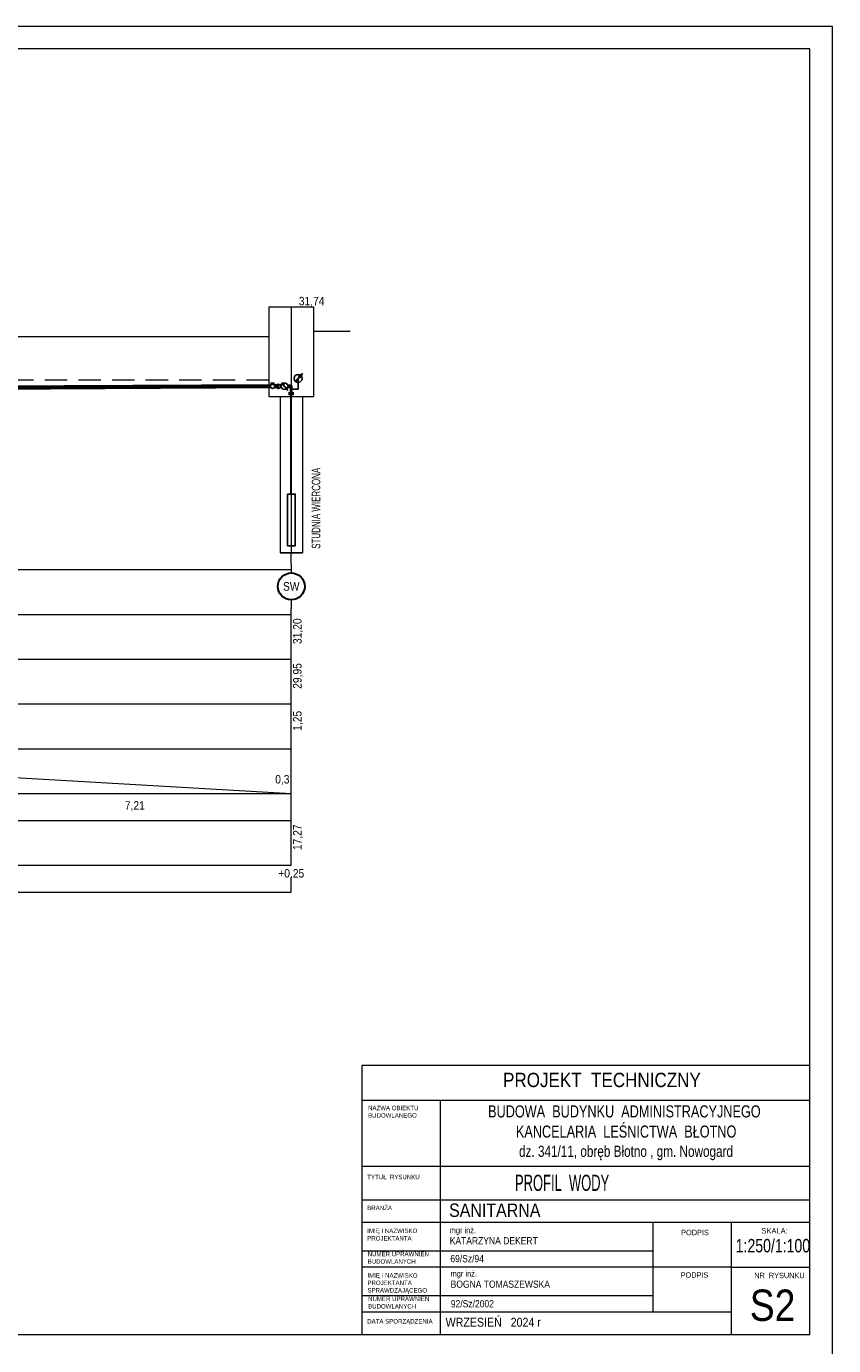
# Model space of a CAD drawing. Extents: x -13.3 to 28.7, y -18.4 to 41.
# Tile 4 of 4: x 10.7 to 28.7, y 11.5 to 41. Entities that reach past the tile are written whole.
import ezdxf
from ezdxf.enums import TextEntityAlignment as Align

# ---------------------------------------------------------------- set-up
doc = ezdxf.new("R2010")
doc.units = 0
doc.header["$MEASUREMENT"] = 0
doc.linetypes.add('DASHED', pattern=[0.75, 0.5, -0.25])
doc.layers.get('0').update_dxf_attribs({"color": 1, "linetype": 'CONTINUOUS'})
doc.layers.add('--tabelka rysunku', color=7, linetype='CONTINUOUS', lineweight=0)
doc.layers.add('A--tabelka rysunku', color=7, linetype='CONTINUOUS', lineweight=0)
doc.styles.add('1-500', font='arial.ttf', dxfattribs={"width": 0.75, "height": 1.25})
doc.styles.add('Arial narrow', font='arial.ttf', dxfattribs={"width": 0.85})
doc.styles.get("Standard").update_dxf_attribs({"font": '-0,125'})
doc.styles.add('STYL-1', font='Arial Narrow.ttf', dxfattribs={"width": 0.75})

msp = doc.modelspace()

# ---------------------------------------------------------------- hatches: boundary and pattern name
at = {"linetype": 'ByBlock'}
h = msp.add_hatch(dxfattribs=at)
h.set_pattern_fill('ANSI31', color=256, scale=0.02, style=0)
h.set_pattern_definition([(45, (4.75, 0.1249996), (-0.00176776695, 0.00176776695), [])])
h.paths.add_polyline_path([(16.355, 32.944), (16.355, 32.992, 0.29871), (16.311, 32.963, 0.216981), (16.311, 32.923, 0.289132), (16.355, 32.896)])

# ---------------------------------------------------------------- linework, layer by layer
at = {"lineweight": 15}
for p, q in [((16.146, 34.718), (17.146, 34.718)), ((16.146, 34.718), (16.146, 32.718)), ((17.146, 34.718), (17.146, 32.718)), ((16.146, 32.718), (17.146, 32.718)), ((16.396, 32.718), (16.396, 29.228)), ((16.896, 32.718), (16.896, 29.228))]:
    msp.add_line(p, q, dxfattribs=at)
at = {"color": 0, "lineweight": 15}
for p, q in [((16.646, 34.718), (16.646, 29.228)), ((17.146, 34.178), (17.962, 34.178)), ((4.426, 34.053), (16.146, 34.053)), ((4.426, 34.053), (16.146, 34.053)), ((16.646, 28.978), (16.646, 29.228)), ((16.646, 28.978), (16.646, 28.778)), ((-0.624, 28.853), (16.646, 28.853)), ((16.646, 28.178), (16.646, 27.978)), ((16.646, 26.978), (16.646, 27.978)), ((-0.624, 27.853), (16.646, 27.853)), ((-0.624, 26.853), (16.639, 26.853)), ((16.646, 25.978), (16.646, 26.978)), ((16.646, 24.978), (16.646, 25.978)), ((-0.624, 25.853), (16.646, 25.853)), ((-0.624, 24.853), (16.646, 23.853)), ((-0.624, 24.853), (16.646, 24.853)), ((16.646, 23.978), (16.646, 24.978)), ((16.646, 23.378), (16.646, 23.978)), ((-0.624, 23.853), (16.646, 23.853)), ((16.646, 22.378), (16.646, 23.378)), ((16.646, 22.253), (16.646, 23.378)), ((-0.624, 23.253), (16.646, 23.253)), ((-0.624, 22.253), (16.646, 22.253)), ((16.646, 21.653), (16.646, 21.978)), ((-0.624, 21.653), (16.646, 21.653))]:
    msp.add_line(p, q, dxfattribs=at)
at = {"color": 4, "linetype": 'DASHED', "lineweight": 20}
msp.add_line((16.146, 33.084), (-0.623, 33.073), dxfattribs=at)
at = {"linetype": 'ByBlock'}
for p, q in [((16.23, 33.013), (16.183, 33.013)), ((16.183, 33.013), (16.275, 33.013)), ((16.23, 32.992), (16.23, 33.013)), ((16.355, 32.944), (16.355, 32.992)), ((16.355, 32.992), (16.355, 32.896)), ((16.427, 33.02), (16.573, 32.853)), ((16.427, 33.02), (16.496, 32.985)), ((16.496, 32.985), (16.474, 32.966)), ((16.74, 33.053), (16.895, 33.229)), ((16.799, 32.884), (16.799, 33.12)), ((16.895, 33.229), (16.809, 33.173)), ((16.809, 33.173), (16.845, 33.134)), ((16.845, 33.134), (16.895, 33.229)), ((16.646, 32.884), (16.799, 32.884)), ((16.396, 29.228), (16.896, 29.228))]:
    msp.add_line(p, q, dxfattribs=at)
at = {"color": 5, "lineweight": 40}
for p, q in [((16.187, 32.923), (-1.015, 32.834)), ((16.186, 32.963), (-0.983, 32.874)), ((16.311, 32.923), (16.274, 32.923)), ((16.311, 32.963), (16.275, 32.963)), ((16.429, 32.923), (16.398, 32.923)), ((16.427, 32.963), (16.399, 32.963)), ((16.568, 32.963), (16.646, 32.964)), ((16.568, 32.931), (16.646, 32.932)), ((16.587, 32.792), (16.646, 32.792)), ((16.587, 32.776), (16.646, 32.776)), ((16.646, 32.964), (16.646, 32.792)), ((16.646, 32.792), (16.646, 32.922)), ((16.646, 32.792), (16.705, 32.792)), ((16.646, 32.776), (16.705, 32.776))]:
    msp.add_line(p, q, dxfattribs=at)
at = {"color": 3, "linetype": 'ByBlock', "lineweight": 30}
msp.add_line((16.646, 30.54), (16.646, 32.776), dxfattribs=at)
at = {"linetype": 'ByBlock'}
msp.add_lwpolyline([(16.563, 30.54), (16.735, 30.54), (16.735, 29.386), (16.563, 29.386)], close=True, dxfattribs=at)
for centre, radius in [((16.23, 32.944), 0.0483), ((16.355, 32.944), 0.0483), ((16.497, 32.946), 0.0725), ((16.799, 33.12), 0.0895)]:
    msp.add_circle(centre, radius, dxfattribs=at)
at = {"color": 6, "lineweight": 30}
msp.add_circle((16.646, 28.478), 0.3, dxfattribs=at)
at = {"layer": 'A--tabelka rysunku', "linetype": 'Continuous'}
for p, q in [((28.221, 17.779), (18.221, 17.779)), ((28.221, 16.998), (18.221, 16.998)), ((19.971, 16.998), (19.971, 11.779)), ((28.221, 15.529), (18.221, 15.529)), ((28.221, 15.529), (18.221, 15.529)), ((28.221, 14.779), (18.221, 14.779)), ((28.221, 14.279), (18.221, 14.279)), ((24.721, 12.279), (24.721, 14.279)), ((26.471, 11.779), (26.471, 14.279)), ((24.721, 13.639), (18.221, 13.639)), ((26.471, 13.279), (18.221, 13.279)), ((26.471, 13.279), (28.221, 13.279)), ((24.721, 12.639), (18.221, 12.639)), ((26.471, 12.279), (18.221, 12.279))]:
    msp.add_line(p, q, dxfattribs=at)
for points in [[(-13.279, 11.279), (28.721, 11.279), (28.721, 40.979), (-13.279, 40.979)], [(-11.379, 11.779), (28.221, 11.779), (28.221, 40.479), (-11.379, 40.479)], [(18.221, 11.779), (28.221, 11.779), (28.221, 17.779), (18.221, 17.779)]]:
    msp.add_lwpolyline(points, close=True, dxfattribs=at)

# ---------------------------------------------------------------- texts
at = {"layer": '--tabelka rysunku', "insert": (26.564, 13.911), "char_height": 0.3, "width": 3.24951, "attachment_point": 1, "style": '1-500'}
msp.add_mtext('1:250/1:100', dxfattribs=at)
at = {"color": 0, "lineweight": 15, "width": 0.9}
for s, p in [('31,74', (17.101, 34.752)), ('7,21', (13.155, 23.493)), ('+0,25', (16.646, 21.978))]:
    msp.add_text(s, height=0.19, dxfattribs=at).set_placement(p, align=Align.CENTER)
at = {"color": 0, "lineweight": 15, "width": 0.7}
msp.add_text(' STUDNIA WIERCONA', height=0.19, rotation=90, dxfattribs=at).set_placement((17.294, 29.268))
at = {"color": 6, "lineweight": 30, "width": 0.9}
msp.add_text('SW', height=0.19, dxfattribs=at).set_placement((16.646, 28.383), align=Align.CENTER)
at = {"color": 0, "lineweight": 15, "width": 0.9}
for s, p in [('31,20', (16.876, 27.478)), ('29,95', (16.876, 26.478)), ('1,25', (16.876, 25.478)), ('17,27', (16.876, 22.878))]:
    msp.add_text(s, height=0.19, rotation=90, dxfattribs=at).set_placement(p, align=Align.CENTER)
msp.add_text('0,3', height=0.19, dxfattribs=at).set_placement((16.606, 24.078), align=Align.RIGHT)
at = {"layer": 'A--tabelka rysunku', "ltscale": 35, "style": 'STYL-1', "width": 0.7}
msp.add_text('PROFIL  WODY', height=0.36, dxfattribs=at).set_placement((21.64, 14.984))
at = {"layer": 'A--tabelka rysunku', "style": 'Arial narrow'}
msp.add_text('SKALA:', height=0.12, dxfattribs=at).set_placement((27.138, 14.153), align=Align.TOP_LEFT)
at = {"layer": 'A--tabelka rysunku', "ltscale": 35, "attachment_point": 2, "style": 'Arial narrow'}
for s, insert, char_height, width in [('PROJEKT  TECHNICZNY', (23.579, 17.62), 0.32, 62.79822), ('\\pxql;SANITARNA', (29.588, 14.702), 0.3, 18.83947)]:
    msp.add_mtext(s, dxfattribs=dict(at, insert=insert, char_height=char_height, width=width))
at = {"layer": 'A--tabelka rysunku'}
for s, insert, char_height, width, attachment_point, style in [('NAZWA OBIEKTU\\PBUDOWLANEGO', (18.36, 16.885), 0.1, 5.54353, 1, 'Arial narrow'), ('{\\H0.75x;BUDOWA  BUDYNKU  ADMINISTRACYJNEGO\\P KANCELARIA  LEŚNICTWA  BŁOTNO\\P\\H0.9259x; dz. 341/11, obręb Błotno , gm. Nowogard}', (24.08, 16.893), 0.36, 29.86458, 2, '1-500'), ('TYTUŁ  RYSUNKU', (18.342, 15.344), 0.1, 5.54353, 1, 'Arial narrow'), ('BRANŻA', (18.342, 14.654), 0.1, 5.54353, 1, 'Arial narrow'), ('IMIĘ I NAZWISKO \\PPROJEKTANTA', (18.342, 14.142), 0.1, 5.54353, 1, 'Arial narrow'), ('{\\H0.8333x;mgr inż.\\P}KATARZYNA DEKERT\\P    ', (20.183, 14.173), 0.16, 6.59675, 1, 'Arial narrow'), ('PODPIS ', (25.348, 14.115), 0.12, 5.54353, 1, 'Arial narrow'), ('NUMER UPRAWNIEŃ \\PBUDOWLANYCH', (18.351, 13.625), 0.1, 5.54353, 1, 'Arial narrow'), ('\\P69/Sz/94', (20.196, 13.818), 0.16, 8.31529, 1, 'Arial narrow'), ('IMIĘ I NAZWISKO \\PPROJEKTANTA\\PSPRAWDZAJĄCEGO', (18.347, 13.147), 0.1, 5.54353, 1, 'Arial narrow'), ('{\\H0.8333x;mgr inż.\\P}BOGNA TOMASZEWSKA    \\P    ', (20.203, 13.203), 0.16, 6.59675, 1, 'Arial narrow'), ('PODPIS  ', (25.337, 13.166), 0.12, 5.54353, 1, 'Arial narrow'), ('NR  RYSUNKU', (26.978, 13.155), 0.12, 1.44292, 1, 'Arial narrow'), ('S2', (26.879, 12.781), 0.7, 1.30193, 1, 'Arial narrow'), ('NUMER UPRAWNIEŃ \\PBUDOWLANYCH', (18.361, 12.624), 0.1, 5.54353, 1, 'Arial narrow'), ('92/Sz/2002   ', (20.207, 12.544), 0.16, 6.59675, 1, 'Arial narrow'), ('DATA SPORZĄDZENIA', (18.342, 12.123), 0.1, 5.54353, 1, 'Arial narrow'), ('WRZESIEŃ   2024 r', (20.091, 12.151), 0.2, 5.54353, 1, 'Arial narrow')]:
    msp.add_mtext(s, dxfattribs=dict(at, insert=insert, char_height=char_height, width=width, attachment_point=attachment_point, style=style))

doc.saveas('drawing.dxf')
